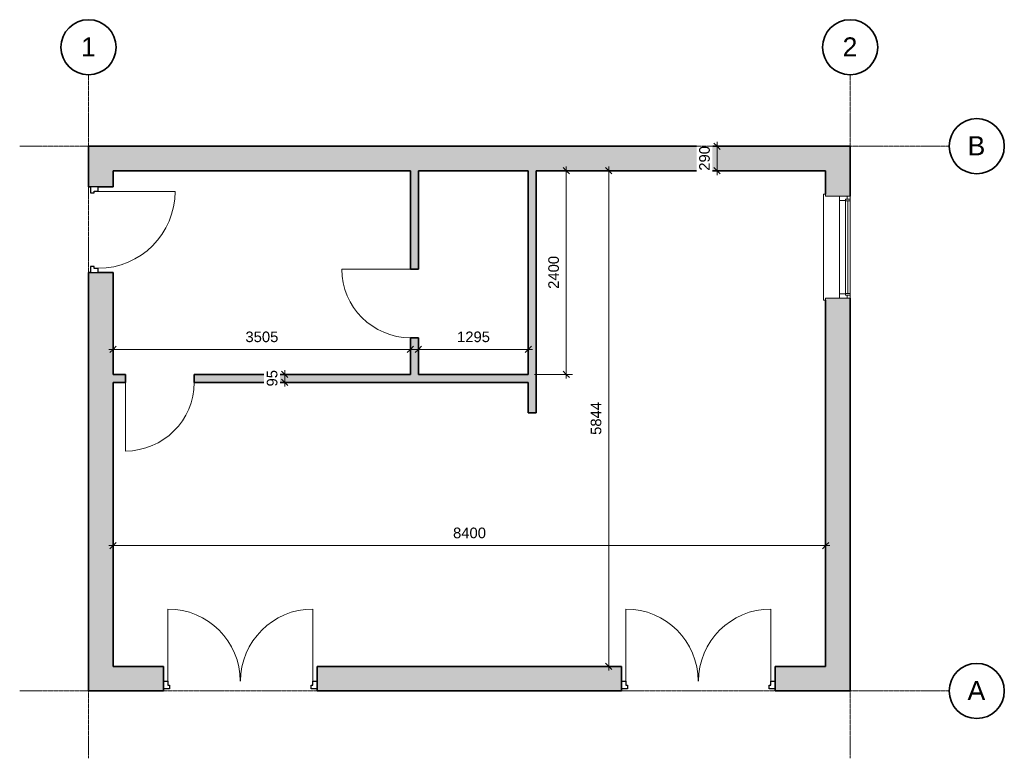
# Model space of a CAD drawing. Header units: millimetres. Extents: x -7736 to 3873, y -9555 to -846.
import ezdxf

# ---------------------------------------------------------------- set-up
doc = ezdxf.new("R2010")
doc.units = ezdxf.units.MM
doc.linetypes.add('Grid Line', pattern=[21, 12, -3, 3, -3])
for name, color, linetype, lineweight in [('A-ANNO-DIMS', 211, 'Continuous', 9), ('A-ANNO-DIMS-50', 211, 'Continuous', 9), ('A-DOOR', 31, 'Continuous', 18), ('A-DOOR-FRAM', 31, 'Continuous', 25), ('A-GLAZ', 151, 'Continuous', 18), ('A-WALL', 113, 'Continuous', 18), ('A-WALL-PATT', 111, 'Continuous', 18), ('I-WALL', 2, 'Continuous', 18), ('S-GRID', 1, 'Continuous', 9), ('S-GRID-IDEN', 1, 'Continuous', 35)]:
    doc.layers.add(name, color=color, linetype=linetype, lineweight=lineweight)
doc.styles.add('Arial', font='arial.ttf', dxfattribs={"height": 125})
doc.styles.add('Arial_1', font='arial.ttf', dxfattribs={"height": 225})
doc.dimstyles.new('Diagonal_-_2_5mm_Arial', dxfattribs={"dimscale": 304.8, "dimtxt": 127.532425, "dimasz": 0.246063, "dimexe": 0.246063, "dimexo": 0.246063, "dimgap": 0.164042, "dimtad": 1, "dimdec": 0, "dimzin": 0, "dimdsep": 46, "dimtxsty": 'Arial', "dimblk1": 'OBLIQUE', "dimblk2": 'OBLIQUE', "dimsah": 1, "dimcen": 0.09, "dimdle": 0.164042, "dimazin": 0, "dimtfac": 1, "dimtdec": 4, "dimtix": 1, "dimtmove": 0, "dimatfit": 3, "dimfxl": 1, "dimtvp": 1, "dimtfill": 1, "dimtolj": 1, "dimtzin": 0, "dimarcsym": 2})

# ---------------------------------------------------------------- blocks, each defined once
blk = doc.blocks.new('ExtSgl _1_ - 51 - 1010 x 2110mm-346196-Base level')
at = {"layer": 'A-DOOR'}
blk.add_line((453, -876), (453, 31), dxfattribs=at)
blk.add_arc((453, 31), 907, 180, 270, dxfattribs=at)
at = {"layer": 'A-DOOR-FRAM'}
for p, q in [((-435, 120), (-505, 120)), ((-505, 120), (-505, 31)), ((-435, 78), (-435, 120)), ((505, 120), (434, 120)), ((434, 120), (434, 78)), ((505, 31), (505, 120)), ((-505, 31), (-457, 31)), ((-457, 31), (-457, 78)), ((-457, 78), (-435, 78)), ((434, 78), (456, 78)), ((456, 78), (456, 31)), ((456, 31), (505, 31))]:
    blk.add_line(p, q, dxfattribs=at)
blk = doc.blocks.new('IntSgl _1_ - 49 - 900 x 1989mm-346412-Base level')
at = {"layer": 'A-DOOR'}
blk.add_line((405, 47), (405, 857), dxfattribs=at)
blk.add_arc((405, 47), 810, 90, 180, dxfattribs=at)
blk = doc.blocks.new('IntSgl _1_ - 49 - 900 x 1989mm-349108-Base level')
at = {"layer": 'A-DOOR'}
blk.add_line((405, 47), (405, 857), dxfattribs=at)
blk.add_arc((405, 47), 810, 90, 180, dxfattribs=at)
blk = doc.blocks.new('Concept ExtDbl - 62 - 1810 x 2110mm-354599-Base level')
at = {"layer": 'A-DOOR'}
for p, q in [((-853, 821), (-853, -31)), ((854, 821), (854, -31))]:
    blk.add_line(p, q, dxfattribs=at)
for centre, start, end in [((-853, -31), 360, 90), ((854, -31), 90, 180)]:
    blk.add_arc(centre, 852, start, end, dxfattribs=at)
at = {"layer": 'A-DOOR-FRAM'}
for p, q in [((-905, -31), (-856, -31)), ((-905, -120), (-905, -31)), ((-856, -31), (-856, -78)), ((-856, -78), (-834, -78)), ((-834, -78), (-834, -120)), ((834, -78), (856, -78)), ((834, -120), (834, -78)), ((856, -31), (905, -31)), ((856, -78), (856, -31)), ((905, -31), (905, -120)), ((-834, -120), (-905, -120)), ((905, -120), (834, -120))]:
    blk.add_line(p, q, dxfattribs=at)
blk = doc.blocks.new('Plain Composite - 67 - 1200x 1200mm dp Top Hung-359024-Base level')
at = {"layer": 'A-GLAZ'}
for p, q in [((-915, 162), (335, 162)), ((-915, 137), (-915, 162)), ((-890, 137), (-915, 137)), ((-890, -153), (-890, 137)), ((310, 137), (310, -153)), ((335, 137), (310, 137)), ((335, 162), (335, 137)), ((-890, -143), (-890, -25)), ((310, -29), (-890, -29)), ((-855, -153), (-855, -100)), ((-855, -100), (275, -100)), ((-840, -99), (-840, -29)), ((-835, -153), (-835, -100)), ((255, -100), (255, -153)), ((260, -29), (260, -99)), ((275, -100), (275, -153)), ((310, -25), (310, -143)), ((-890, -119), (-855, -119)), ((310, -153), (-890, -153)), ((275, -153), (-855, -153)), ((-835, -127), (255, -127)), ((275, -119), (310, -119))]:
    blk.add_line(p, q, dxfattribs=at)
blk = doc.blocks.new('DIMBLOCK1-Base level')
at = {"layer": 'A-ANNO-DIMS-50'}
for p, q in [((-6685, -4735), (-3080, -4735)), ((-6635, -4735), (-6635, -4660)), ((-6635, -4735), (-6635, -4757)), ((-3130, -4735), (-3130, -4660)), ((-3130, -4735), (-3130, -4757))]:
    blk.add_line(p, q, dxfattribs=at)
at = {"layer": 'A-ANNO-DIMS-50', "lineweight": 35}
for p, q in [((-6635, -4735), (-6672, -4772)), ((-6635, -4735), (-6597, -4697)), ((-3130, -4735), (-3167, -4772)), ((-3130, -4735), (-3092, -4697))]:
    blk.add_line(p, q, dxfattribs=at)
at = {"layer": 'A-ANNO-DIMS-50', "color": 0, "insert": (-5075, -4523), "char_height": 125, "width": 461.47, "attachment_point": 1, "line_spacing_factor": 0.941778, "style": 'Arial', "bg_fill": 3, "box_fill_scale": 1.25, "bg_fill_color": 256, "bg_fill_true_color": 13158600, "bg_fill_transparency": 0}
blk.add_mtext('3505', dxfattribs=at)
blk = doc.blocks.new('_Oblique')
at = {"color": 0, "linetype": 'ByBlock', "lineweight": -2}
blk.add_line((-0.5, -0.5), (0.5, 0.5), dxfattribs=at)
blk = doc.blocks.new('DIMBLOCK2-Base level')
at = {"layer": 'A-ANNO-DIMS-50'}
for p, q in [((-3085, -4735), (-1690, -4735)), ((-3035, -4735), (-3035, -4660)), ((-3035, -4735), (-3035, -4757)), ((-1740, -4735), (-1740, -4660)), ((-1740, -4735), (-1740, -4757))]:
    blk.add_line(p, q, dxfattribs=at)
at = {"layer": 'A-ANNO-DIMS-50', "lineweight": 35}
for p, q in [((-3035, -4735), (-3072, -4772)), ((-3035, -4735), (-2997, -4697)), ((-1740, -4735), (-1777, -4772)), ((-1740, -4735), (-1702, -4697))]:
    blk.add_line(p, q, dxfattribs=at)
at = {"layer": 'A-ANNO-DIMS-50', "color": 0, "insert": (-2580, -4523), "char_height": 125, "width": 461.47, "attachment_point": 1, "line_spacing_factor": 0.941778, "style": 'Arial', "bg_fill": 3, "box_fill_scale": 1.25, "bg_fill_color": 256, "bg_fill_true_color": 13158600, "bg_fill_transparency": 0}
blk.add_mtext('1295', dxfattribs=at)
blk = doc.blocks.new('DIMBLOCK3-Base level')
at = {"layer": 'A-ANNO-DIMS-50', "lineweight": 35}
for p, q in [((-1292, -2628), (-1329, -2590)), ((-1292, -2628), (-1254, -2665)), ((-1292, -5028), (-1329, -4990)), ((-1292, -5028), (-1254, -5065))]:
    blk.add_line(p, q, dxfattribs=at)
at = {"layer": 'A-ANNO-DIMS-50'}
for p, q in [((-1292, -2628), (-1314, -2628)), ((-1292, -2578), (-1292, -5078)), ((-1292, -2628), (-1217, -2628)), ((-1292, -5028), (-1665, -5028)), ((-1292, -5028), (-1217, -5028))]:
    blk.add_line(p, q, dxfattribs=at)
at = {"layer": 'A-ANNO-DIMS-50', "color": 0, "insert": (-1504, -4020), "char_height": 125, "width": 461.47, "attachment_point": 1, "rotation": 90, "line_spacing_factor": 0.941778, "style": 'Arial', "bg_fill": 3, "box_fill_scale": 1.25, "bg_fill_color": 256, "bg_fill_true_color": 13158600, "bg_fill_transparency": 0}
blk.add_mtext('2400', dxfattribs=at)
blk = doc.blocks.new('DIMBLOCK4-Base level')
at = {"layer": 'A-ANNO-DIMS-50'}
for p, q in [((-6685, -7047), (1815, -7047)), ((-6635, -7047), (-6635, -6972)), ((-6635, -7047), (-6635, -7069)), ((1765, -7047), (1765, -6972)), ((1765, -7047), (1765, -7069))]:
    blk.add_line(p, q, dxfattribs=at)
at = {"layer": 'A-ANNO-DIMS-50', "lineweight": 35}
for p, q in [((-6635, -7047), (-6672, -7085)), ((-6635, -7047), (-6597, -7010)), ((1765, -7047), (1728, -7085)), ((1765, -7047), (1803, -7010))]:
    blk.add_line(p, q, dxfattribs=at)
at = {"layer": 'A-ANNO-DIMS-50', "color": 0, "insert": (-2627, -6835), "char_height": 125, "width": 461.47, "attachment_point": 1, "line_spacing_factor": 0.941778, "style": 'Arial', "bg_fill": 3, "box_fill_scale": 1.25, "bg_fill_color": 256, "bg_fill_true_color": 13158600, "bg_fill_transparency": 0}
blk.add_mtext('8400', dxfattribs=at)
blk = doc.blocks.new('DIMBLOCK5-Base level')
at = {"layer": 'A-ANNO-DIMS-50', "lineweight": 35}
for p, q in [((-792, -2628), (-829, -2590)), ((-792, -2628), (-754, -2665)), ((-792, -8471), (-829, -8434)), ((-792, -8471), (-754, -8509))]:
    blk.add_line(p, q, dxfattribs=at)
at = {"layer": 'A-ANNO-DIMS-50'}
for p, q in [((-792, -2628), (-814, -2628)), ((-792, -2578), (-792, -8521)), ((-792, -2628), (-717, -2628)), ((-792, -8471), (-814, -8471)), ((-792, -8471), (-717, -8471))]:
    blk.add_line(p, q, dxfattribs=at)
at = {"layer": 'A-ANNO-DIMS-50', "color": 0, "insert": (-1004, -5742), "char_height": 125, "width": 461.47, "attachment_point": 1, "rotation": 90, "line_spacing_factor": 0.941778, "style": 'Arial', "bg_fill": 3, "box_fill_scale": 1.25, "bg_fill_color": 256, "bg_fill_true_color": 13158600, "bg_fill_transparency": 0}
blk.add_mtext('5844', dxfattribs=at)
blk = doc.blocks.new('DIMBLOCK6-Base level')
at = {"layer": 'A-ANNO-DIMS-50', "lineweight": 35}
for p, q in [((487, -2338), (449, -2300)), ((487, -2338), (524, -2375)), ((487, -2628), (449, -2590)), ((487, -2628), (524, -2665))]:
    blk.add_line(p, q, dxfattribs=at)
at = {"layer": 'A-ANNO-DIMS-50'}
for p, q in [((487, -2678), (487, -2288)), ((487, -2338), (412, -2338)), ((487, -2338), (509, -2338)), ((487, -2628), (412, -2628)), ((487, -2628), (509, -2628))]:
    blk.add_line(p, q, dxfattribs=at)
at = {"layer": 'A-ANNO-DIMS-50', "color": 0, "insert": (275, -2627), "char_height": 125, "width": 346.1, "attachment_point": 1, "rotation": 90, "line_spacing_factor": 0.941778, "style": 'Arial', "bg_fill": 3, "box_fill_scale": 1.25, "bg_fill_color": 256, "bg_fill_true_color": 13158600, "bg_fill_transparency": 0}
blk.add_mtext('290', dxfattribs=at)
blk = doc.blocks.new('DIMBLOCK7-Base level')
at = {"layer": 'A-ANNO-DIMS-50', "lineweight": 35}
for p, q in [((-4611, -5028), (-4648, -4990)), ((-4611, -5123), (-4648, -5085)), ((-4611, -5028), (-4573, -5065)), ((-4611, -5123), (-4573, -5160))]:
    blk.add_line(p, q, dxfattribs=at)
at = {"layer": 'A-ANNO-DIMS-50'}
for p, q in [((-4611, -4978), (-4611, -5173)), ((-4611, -5028), (-4633, -5028)), ((-4611, -5028), (-4536, -5028)), ((-4611, -5123), (-4633, -5123)), ((-4611, -5123), (-4536, -5123))]:
    blk.add_line(p, q, dxfattribs=at)
at = {"layer": 'A-ANNO-DIMS-50', "color": 0, "insert": (-4823, -5171), "char_height": 125, "width": 230.74, "attachment_point": 1, "rotation": 90, "line_spacing_factor": 0.941778, "style": 'Arial', "bg_fill": 3, "box_fill_scale": 1.25, "bg_fill_color": 256, "bg_fill_true_color": 13158600, "bg_fill_transparency": 0}
blk.add_mtext('95', dxfattribs=at)
blk = doc.blocks.new('Grid - Grid Head - Circle-24584-Base level')
at = {"layer": 'S-GRID-IDEN'}
blk.add_circle((0, 0), 6.5, dxfattribs=at)

msp = doc.modelspace()

# ---------------------------------------------------------------- hatches: boundary and pattern name
at = {"layer": 'A-WALL-PATT'}
for points in [[(2055.1, -2627.9), (2055.1, -2337.9), (-6924.9, -2337.9), (-6924.9, -2627.9), (1765.1, -2627.9)], [(-1644.9, -5482.9), (-1644.9, -2627.9), (-1739.9, -2627.9), (-1739.9, -5482.9)]]:
    msp.add_hatch(color=256, dxfattribs=at).paths.add_polyline_path(points)
h = msp.add_hatch(color=256, dxfattribs=at)
h.paths.add_polyline_path([(-6634.9, -8471.5), (-6634.9, -3827.9), (-6924.9, -3827.9), (-6924.9, -8471.5)])
h.paths.add_polyline_path([(-6634.9, -2817.9), (-6634.9, -2627.9), (-6924.9, -2627.9), (-6924.9, -2817.9), (-6810.9, -2817.9)])
h = msp.add_hatch(color=256, dxfattribs=at)
h.paths.add_polyline_path([(-3034.9, -5027.9), (-3034.9, -4596.1), (-3129.9, -4596.1), (-3129.9, -5027.9)])
h.paths.add_polyline_path([(-3034.9, -3786.1), (-3034.9, -2627.9), (-3129.9, -2627.9), (-3129.9, -3786.1)])
h = msp.add_hatch(color=256, dxfattribs=at)
h.paths.add_polyline_path([(2055.1, -8761.5), (2055.1, -4127.9), (1765.1, -4127.9), (1765.1, -8761.5)])
h.paths.add_polyline_path([(2055.1, -2927.9), (2055.1, -2627.9), (1765.1, -2627.9), (1765.1, -2927.9)])
h = msp.add_hatch(color=256, dxfattribs=at)
h.paths.add_polyline_path([(-1739.9, -5122.9), (-1739.9, -5027.9), (-5679.9, -5027.9), (-5679.9, -5122.9), (-2521.7, -5122.9)])
h.paths.add_polyline_path([(-6489.9, -5122.9), (-6489.9, -5027.9), (-6634.9, -5027.9), (-6634.9, -5122.9)])
h = msp.add_hatch(color=256, dxfattribs=at)
h.paths.add_polyline_path([(1765.1, -8761.5), (1765.1, -8471.5), (1170.1, -8471.5), (1170.1, -8761.5)])
h.paths.add_polyline_path([(-639.9, -8761.5), (-639.9, -8471.5), (-4229.9, -8471.5), (-4229.9, -8761.5), (-2521.7, -8761.5)])
h.paths.add_polyline_path([(-6039.9, -8761.5), (-6039.9, -8471.5), (-6924.9, -8471.5), (-6924.9, -8761.5), (-6634.9, -8761.5)])

# ---------------------------------------------------------------- linework, layer by layer
at = {"layer": 'A-WALL', "lineweight": 35}
for p, q in [((2055.1, -2337.9), (-6924.9, -2337.9)), ((-6924.9, -2337.9), (-6924.9, -2817.9)), ((2055.1, -2927.9), (2055.1, -2337.9)), ((-6634.9, -2627.9), (-3129.9, -2627.9)), ((-6634.9, -2817.9), (-6634.9, -2627.9)), ((-3034.9, -2627.9), (-1739.9, -2627.9)), ((-1644.9, -2627.9), (1765.1, -2627.9)), ((1765.1, -2627.9), (1765.1, -2902.9)), ((-6924.9, -2817.9), (-6899.9, -2817.9)), ((-6810.9, -2817.9), (-6634.9, -2817.9)), ((-6899.9, -3827.9), (-6924.9, -3827.9)), ((-6924.9, -3827.9), (-6924.9, -8761.5)), ((-6634.9, -3827.9), (-6810.9, -3827.9)), ((-6634.9, -5027.9), (-6634.9, -3827.9)), ((1765.1, -4152.9), (1765.1, -8471.5)), ((2055.1, -8761.5), (2055.1, -4127.9)), ((-6634.9, -8471.5), (-6634.9, -5122.9)), ((-6039.9, -8471.5), (-6634.9, -8471.5)), ((-6039.9, -8761.5), (-6039.9, -8471.5)), ((-639.9, -8471.5), (-4229.9, -8471.5)), ((-4229.9, -8471.5), (-4229.9, -8761.5)), ((-639.9, -8761.5), (-639.9, -8471.5)), ((1765.1, -8471.5), (1170.1, -8471.5)), ((1170.1, -8471.5), (1170.1, -8761.5)), ((-6924.9, -8761.5), (-6039.9, -8761.5)), ((-4229.9, -8761.5), (-639.9, -8761.5)), ((1170.1, -8761.5), (2055.1, -8761.5))]:
    msp.add_line(p, q, dxfattribs=at)
at = {"layer": 'I-WALL', "lineweight": 35}
for p, q in [((-3129.9, -2627.9), (-3129.9, -3786.1)), ((-3034.9, -3786.1), (-3034.9, -2627.9)), ((-1739.9, -2627.9), (-1739.9, -5027.9)), ((-1644.9, -5482.9), (-1644.9, -2627.9)), ((-3129.9, -3786.1), (-3034.9, -3786.1)), ((-3129.9, -4596.1), (-3129.9, -5027.9)), ((-3034.9, -4596.1), (-3129.9, -4596.1)), ((-3034.9, -5027.9), (-3034.9, -4596.1)), ((-6489.9, -5027.9), (-6634.9, -5027.9)), ((-6489.9, -5122.9), (-6489.9, -5027.9)), ((-3129.9, -5027.9), (-5679.9, -5027.9)), ((-5679.9, -5027.9), (-5679.9, -5122.9)), ((-1739.9, -5027.9), (-3034.9, -5027.9)), ((-6634.9, -5122.9), (-6489.9, -5122.9)), ((-5679.9, -5122.9), (-1739.9, -5122.9)), ((-1739.9, -5122.9), (-1739.9, -5482.9)), ((-1739.9, -5482.9), (-1644.9, -5482.9))]:
    msp.add_line(p, q, dxfattribs=at)
at = {"layer": 'S-GRID', "linetype": 'Grid Line'}
for p, q in [((-6924.9, -9555.3), (-6924.9, -1496)), ((2055.1, -9555.3), (2055.1, -1496)), ((-7736.4, -8761.5), (3222.8, -8761.5))]:
    msp.add_line(p, q, dxfattribs=at)

# ---------------------------------------------------------------- block references
at = {"layer": 'A-DOOR'}
for name, p, rotation in [('IntSgl _1_ - 49 - 900 x 1989mm-349108-Base level', (-3082.4, -4191.1), 89.99999999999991), ('IntSgl _1_ - 49 - 900 x 1989mm-346412-Base level', (-6084.9, -5075.4), 180)]:
    msp.add_blockref(name, p, dxfattribs=dict(at, rotation=rotation))
at = {"layer": 'A-DOOR-FRAM', "lineweight": 18, "rotation": 89.99999999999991}
msp.add_blockref('ExtSgl _1_ - 51 - 1010 x 2110mm-346196-Base level', (-6779.9, -3322.9), dxfattribs=at)
at = {"layer": 'A-DOOR-FRAM', "lineweight": 18}
for p in [(-5134.9, -8616.5), (265.1, -8616.5)]:
    msp.add_blockref('Concept ExtDbl - 62 - 1810 x 2110mm-354599-Base level', p, dxfattribs=at)
at = {"layer": 'A-GLAZ', "rotation": 89.99999999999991}
msp.add_blockref('Plain Composite - 67 - 1200x 1200mm dp Top Hung-359024-Base level', (1901.7, -3237.9), dxfattribs=at)
at = {"layer": 'S-GRID-IDEN', "xscale": 49.99999999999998, "yscale": 49.99999999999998, "zscale": 49.99999999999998}
for p in [(-6924.9, -1171), (2055.1, -1171)]:
    msp.add_blockref('Grid - Grid Head - Circle-24584-Base level', p, dxfattribs=at)
at = {"layer": 'S-GRID-IDEN', "xscale": 49.99999999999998, "yscale": 49.99999999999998, "zscale": 49.99999999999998, "rotation": 269.9999999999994}
for p in [(3547.8, -2337.9), (3547.8, -8761.5)]:
    msp.add_blockref('Grid - Grid Head - Circle-24584-Base level', p, dxfattribs=at)

# ---------------------------------------------------------------- next in the draw order: texts
at = {"layer": 'S-GRID-IDEN', "lineweight": 9, "char_height": 225, "attachment_point": 1, "style": 'Arial_1', "bg_fill": 3, "box_fill_scale": 1.25, "bg_fill_color": 256, "bg_fill_true_color": 13158600, "bg_fill_transparency": 0}
for s, insert, width in [('1', (-7014.2, -1054.7), 212.447), ('2', (1965.8, -1054.7), 212.447), ('B', (3439, -2220.2), 256.54), ('A', (3439, -8643.8), 256.54)]:
    msp.add_mtext(s, dxfattribs=dict(at, insert=insert, width=width))

# ---------------------------------------------------------------- next in the draw order: dimensions: what is measured, and where the dimension line sits
at = {"layer": 'A-ANNO-DIMS'}
for base, p1, p2, override, picture, middle in [((486.8, -2337.9), (433.7, -2627.9), (433.7, -2337.9), {"dimpost": '<>', "dimfxl": 290}, 'DIMBLOCK6-Base level', (373, -2482.9)), ((-4610.7, -5122.9), (-4557.7, -5027.9), (-4557.7, -5122.9), {"dimpost": '<>', "dimfxl": 95}, 'DIMBLOCK7-Base level', (-4724.6, -5075.4))]:
    dim = msp.add_linear_dim(base=base, p1=p1, p2=p2, angle=90, dimstyle='Diagonal_-_2_5mm_Arial', override=override, dxfattribs=at)
    dim.commit()
    dim.dimension.update_dxf_attribs({"geometry": picture, "text_midpoint": middle})
for base, p1, p2, override, picture, middle in [((-3129.9, -4734.9), (-6634.9, -4681.8), (-3129.9, -4681.8), {"dimpost": '<>', "dimfxl": 3505}, 'DIMBLOCK1-Base level', (-4882.4, -4621)), ((1765.1, -7047.3), (-6634.9, -6994.2), (1765.1, -6994.2), {"dimpost": '<>', "dimfxl": 8400}, 'DIMBLOCK4-Base level', (-2434.9, -6933.4))]:
    dim = msp.add_linear_dim(base=base, p1=p1, p2=p2, dimstyle='Diagonal_-_2_5mm_Arial', override=override, dxfattribs=at)
    dim.commit()
    dim.dimension.update_dxf_attribs({"geometry": picture, "text_midpoint": middle})

# ---------------------------------------------------------------- next in the draw order: linework, layer by layer
at = {"layer": 'S-GRID', "linetype": 'Grid Line'}
msp.add_line((-7736.4, -2337.9), (3222.8, -2337.9), dxfattribs=at)

# ---------------------------------------------------------------- next in the draw order: dimensions: what is measured, and where the dimension line sits
at = {"layer": 'A-ANNO-DIMS'}
dim = msp.add_linear_dim(base=(-791.7, -8471.5), p1=(-738.7, -2627.9), p2=(-738.7, -8471.5), angle=90, dimstyle='Diagonal_-_2_5mm_Arial', override={"dimpost": '<>', "dimfxl": 5843.624857}, dxfattribs=at)
dim.commit()
dim.dimension.update_dxf_attribs({"geometry": 'DIMBLOCK5-Base level', "text_midpoint": (-905.6, -5549.7)})
dim = msp.add_linear_dim(base=(-1739.9, -4734.9), p1=(-3034.9, -4681.8), p2=(-1739.9, -4681.8), dimstyle='Diagonal_-_2_5mm_Arial', override={"dimpost": '<>', "dimfxl": 1295}, dxfattribs=at)
dim.commit()
dim.dimension.update_dxf_attribs({"geometry": 'DIMBLOCK2-Base level', "text_midpoint": (-2387.4, -4621)})

# ---------------------------------------------------------------- next in the draw order: dimensions: what is measured, and where the dimension line sits
dim = msp.add_linear_dim(base=(-1291.7, -5027.9), p1=(-1238.7, -2627.9), p2=(-1739.9, -5027.9), angle=90, dimstyle='Diagonal_-_2_5mm_Arial', override={"dimpost": '<>', "dimfxl": 2451.773161}, dxfattribs=at)
dim.commit()
dim.dimension.update_dxf_attribs({"geometry": 'DIMBLOCK3-Base level', "text_midpoint": (-1405.6, -3827.9)})

doc.saveas('drawing.dxf')
